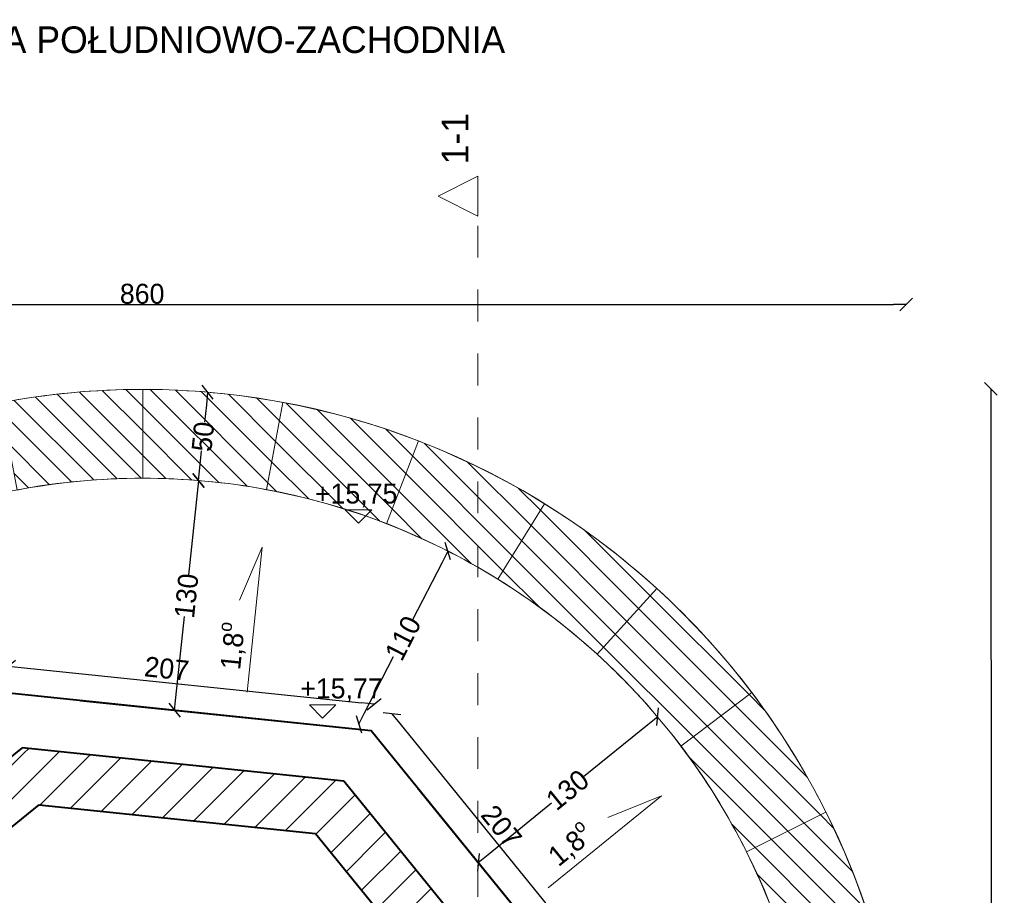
# Model space of a CAD drawing. Header units: millimetres. Extents: x 67877 to 166263, y -957 to 33454.
# Tile 88 of 98: x 114469 to 120015, y 23169 to 28101. Entities that reach past the tile are written whole.
import ezdxf

# ---------------------------------------------------------------- set-up
doc = ezdxf.new("R2010")
doc.units = ezdxf.units.MM
doc.linetypes.add('Przerywana', pattern=[360, 180, -180])
doc.linetypes.add('Wipeout_Contour', pattern=[1000, 0, -1000])
for name, color, linetype, lineweight in [('0_Nr_pióra__1', 7, 'Continuous', 13), ('0_Nr_pióra__61', 251, 'Continuous', 13), ('0_Nr_pióra__7', 7, 'Continuous', 20), ('inw_przekrój _Nr_pióra__101', 253, 'Continuous', 5), ('inw_przekrój _Nr_pióra__61', 251, 'Continuous', 13), ('inw_schody zewnętrzne_Nr_pióra__1', 7, 'Continuous', 13), ('inw_schody zewnętrzne_Nr_pióra__163', 7, 'Continuous', 5), ('inw_schody zewnętrzne_Nr_pióra__168', 7, 'Continuous', 5), ('inw_schody zewnętrzne_Nr_pióra__27', 7, 'Continuous', 40), ('inw_schody zewnętrzne_Nr_pióra__87', 7, 'Continuous', 13), ('inw_ściany zewnętrzne_Nr_pióra__27', 7, 'Continuous', 40), ('inw_ściany zewnętrzne_Nr_pióra__87', 7, 'Continuous', 13)]:
    doc.layers.add(name, color=color, linetype=linetype, lineweight=lineweight)
for name, color, linetype in [('inw_przekrój', 7, 'Continuous'), ('inw_schody zewnętrzne', 7, 'Continuous'), ('inw_wymiarowanie', 7, 'Continuous'), ('inw_ściany zewnętrzne', 7, 'Continuous')]:
    doc.layers.add(name, color=color, linetype=linetype)
doc.styles.add('STYL_AUTOMATYCZNY_1', font='GOTHIC.TTF')
doc.dimstyles.new('STYL_AUTOMATYCZNY__1', dxfattribs={"dimtxt": 112.5, "dimasz": 71.25, "dimexe": 0.18, "dimexo": 0.0625, "dimgap": 0.09, "dimtad": 1, "dimtih": 1, "dimtoh": 1, "dimdec": 0, "dimlfac": 0.1, "dimzin": 0, "dimdsep": 46, "dimtxsty": 'STYL_AUTOMATYCZNY_1', "dimblk": 'ARROWHEAD_6', "dimblk1": 'ARROWHEAD_6', "dimblk2": 'ARROWHEAD_6', "dimcen": 0.09, "dimse1": 1, "dimse2": 1, "dimclrd": 256, "dimclre": 256, "dimclrt": 256, "dimadec": 1, "dimazin": 0, "dimtfac": 1, "dimtdec": 4, "dimtmove": 0, "dimatfit": 3, "dimfxl": 1, "dimtolj": 1, "dimtzin": 0, "dimarcsym": 0})
doc.dimstyles.new('STYL_AUTOMATYCZNY__2', dxfattribs={"dimtxt": 112.5, "dimasz": 71.25, "dimexe": 0.18, "dimexo": 0.0625, "dimgap": 0.09, "dimtad": 1, "dimdec": 0, "dimlfac": 0.1, "dimzin": 0, "dimdsep": 46, "dimtxsty": 'STYL_AUTOMATYCZNY_1', "dimblk": 'ARROWHEAD_6', "dimblk1": 'ARROWHEAD_6', "dimblk2": 'ARROWHEAD_6', "dimcen": 0.09, "dimse1": 1, "dimse2": 1, "dimclrd": 256, "dimclre": 256, "dimclrt": 256, "dimadec": 1, "dimazin": 0, "dimtfac": 1, "dimtdec": 4, "dimtmove": 0, "dimatfit": 3, "dimfxl": 1, "dimtolj": 1, "dimtzin": 0, "dimarcsym": 0})
doc.dimstyles.new('STYL_AUTOMATYCZNY__4', dxfattribs={"dimtxt": 112.5, "dimasz": 71.25, "dimexe": 0.18, "dimexo": 0.0625, "dimgap": 0.09, "dimtad": 1, "dimdec": 0, "dimlfac": 0.1, "dimzin": 0, "dimdsep": 46, "dimtxsty": 'STYL_AUTOMATYCZNY_1', "dimblk": 'ARROWHEAD_6', "dimblk1": 'ARROWHEAD_6', "dimblk2": 'ARROWHEAD_6', "dimcen": 0.09, "dimse1": 1, "dimse2": 1, "dimclrd": 256, "dimclre": 256, "dimclrt": 256, "dimadec": 1, "dimazin": 0, "dimtfac": 1, "dimtdec": 4, "dimtmove": 2, "dimatfit": 3, "dimfxl": 1, "dimtolj": 1, "dimtzin": 0, "dimarcsym": 0})
pattern_1 = [(45, (553500.93, 0), (-95.45941, 95.45941), [])]
pattern_2 = [(135, (553500.93, 0), (68.94291, 68.94291), [])]

# ---------------------------------------------------------------- blocks, each defined once
blk = doc.blocks.new('Ściana_25_4', base_point=(625715, 9077.3))
at = {"linetype": 'Wipeout_Contour', "ltscale": 1877578.498179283}
blk.add_wipeout([(625619.5, 9398.1), (625711.9, 9087.7), (626040.4, 9354.4)], dxfattribs=at).dxf.layer = 'inw_schody zewnętrzne'
at = {"linetype": 'Wipeout_Contour', "ltscale": 1872428.866113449}
blk.add_wipeout([(623968.7, 7672.5), (624297.2, 7939.2), (624012.4, 8093.3)], dxfattribs=at).dxf.layer = 'inw_schody zewnętrzne'
at = {"layer": 'inw_schody zewnętrzne_Nr_pióra__168', "linetype": 'Continuous'}
h = blk.add_hatch(dxfattribs=at)
h.set_pattern_fill('Bloczki_ceramiczne_0004', color=256, style=0, pattern_type=2)
h.set_pattern_definition(pattern_1)
h.paths.add_polyline_path([(625711.9, 9087.7), (625807.3, 8766.9), (626146.8, 9042.5)])
h = blk.add_hatch(dxfattribs=at)
h.set_pattern_fill('Bloczki_ceramiczne_0004', color=256, style=0, pattern_type=2)
h.set_pattern_definition(pattern_1)
h.paths.add_polyline_path([(624252.1, 7504.2), (624591.5, 7779.8), (624297.2, 7939.2)])
at = {"linetype": 'Wipeout_Contour', "ltscale": 1872809.11497564}
blk.add_wipeout([(624012.4, 8093.3), (624297.2, 7939.2), (624340.9, 8360)], dxfattribs=at).dxf.layer = 'inw_schody zewnętrzne'
at = {"layer": 'inw_schody zewnętrzne_Nr_pióra__87', "linetype": 'Continuous', "flags": 128}
blk.add_lwpolyline([(624012.4, 8093.3), (623968.7, 7672.5)], dxfattribs=at)
at = {"linetype": 'Wipeout_Contour', "ltscale": 2499880.404945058}
blk.add_wipeout([(625291, 9131.4), (624340.9, 8360), (624297.2, 7939.2), (625711.9, 9087.7)], dxfattribs=at).dxf.layer = 'inw_schody zewnętrzne'
at = {"layer": 'inw_schody zewnętrzne_Nr_pióra__168', "linetype": 'Continuous'}
h = blk.add_hatch(dxfattribs=at)
h.set_pattern_fill('Bloczki_ceramiczne_0004', color=256, style=0, pattern_type=2)
h.set_pattern_definition(pattern_1)
h.paths.add_polyline_path([(625372.4, 8812.1), (624636.7, 8214.8), (624591.5, 7779.8), (625807.3, 8766.9)])
h = blk.add_hatch(dxfattribs=at)
h.set_pattern_fill('Bloczki_ceramiczne_0004', color=256, style=0, pattern_type=2)
h.set_pattern_definition(pattern_1)
h.paths.add_polyline_path([(624297.2, 7939.2), (624591.5, 7779.8), (624636.7, 8214.8)])
at = {"layer": 'inw_schody zewnętrzne_Nr_pióra__27', "linetype": 'Continuous'}
for p, q in [((625372.4, 8812.1), (624636.7, 8214.8)), ((624636.7, 8214.8), (624297.2, 7939.2)), ((624297.2, 7939.2), (624252.1, 7504.2))]:
    blk.add_line(p, q, dxfattribs=at)
at = {"layer": 'inw_schody zewnętrzne_Nr_pióra__27', "linetype": 'Continuous', "flags": 128}
blk.add_lwpolyline([(624591.5, 7779.8), (625807.3, 8766.9)], dxfattribs=at)
at = {"linetype": 'Wipeout_Contour', "ltscale": 1876825.361504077}
blk.add_wipeout([(625291, 9131.4), (625711.9, 9087.7), (625619.5, 9398.1)], dxfattribs=at).dxf.layer = 'inw_schody zewnętrzne'
at = {"layer": 'inw_schody zewnętrzne_Nr_pióra__168', "linetype": 'Continuous'}
h = blk.add_hatch(dxfattribs=at)
h.set_pattern_fill('Bloczki_ceramiczne_0004', color=256, style=0, pattern_type=2)
h.set_pattern_definition(pattern_1)
h.paths.add_polyline_path([(625372.4, 8812.1), (625807.3, 8766.9), (625711.9, 9087.7)])
at = {"layer": 'inw_schody zewnętrzne_Nr_pióra__27', "linetype": 'Continuous'}
for p, q in [((625711.9, 9087.7), (625372.4, 8812.1)), ((626146.8, 9042.5), (625711.9, 9087.7))]:
    blk.add_line(p, q, dxfattribs=at)
at = {"layer": 'inw_schody zewnętrzne_Nr_pióra__87', "linetype": 'Continuous', "flags": 128}
for points in [[(625619.5, 9398.1), (624012.4, 8093.3)], [(625619.5, 9398.1), (626040.4, 9354.4)]]:
    blk.add_lwpolyline(points, dxfattribs=at)
blk = doc.blocks.new('Ściana_31_4', base_point=(628662.5, 7481.8))
at = {"linetype": 'Wipeout_Contour', "ltscale": 1882658.500933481}
blk.add_wipeout([(627257.6, 9228), (627524.3, 8899.5), (627678.5, 9184.3)], dxfattribs=at).dxf.layer = 'inw_schody zewnętrzne'
at = {"layer": 'inw_schody zewnętrzne_Nr_pióra__168', "linetype": 'Continuous'}
h = blk.add_hatch(dxfattribs=at)
h.set_pattern_fill('Bloczki_ceramiczne_0004', color=256, style=0, pattern_type=2)
h.set_pattern_definition(pattern_1)
h.paths.add_polyline_path([(627089.4, 8944.7), (627365, 8605.2), (627524.3, 8899.5)])
at = {"linetype": 'Wipeout_Contour', "ltscale": 1883340.882586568}
blk.add_wipeout([(627524.3, 8899.5), (627945.2, 8855.8), (627678.5, 9184.3)], dxfattribs=at).dxf.layer = 'inw_schody zewnętrzne'
at = {"layer": 'inw_schody zewnętrzne_Nr_pióra__87', "linetype": 'Continuous', "flags": 128}
blk.add_lwpolyline([(627678.5, 9184.3), (627257.6, 9228)], dxfattribs=at)
at = {"linetype": 'Wipeout_Contour', "ltscale": 2513078.444883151}
blk.add_wipeout([(627945.2, 8855.8), (627524.3, 8899.5), (628672.9, 7484.9), (628716.6, 7905.7)], dxfattribs=at).dxf.layer = 'inw_schody zewnętrzne'
at = {"layer": 'inw_schody zewnętrzne_Nr_pióra__168', "linetype": 'Continuous'}
h = blk.add_hatch(dxfattribs=at)
h.set_pattern_fill('Bloczki_ceramiczne_0004', color=256, style=0, pattern_type=2)
h.set_pattern_definition(pattern_1)
h.paths.add_polyline_path([(627365, 8605.2), (627799.9, 8560.1), (627524.3, 8899.5)])
h = blk.add_hatch(dxfattribs=at)
h.set_pattern_fill('Bloczki_ceramiczne_0004', color=256, style=0, pattern_type=2)
h.set_pattern_definition(pattern_1)
h.paths.add_polyline_path([(627799.9, 8560.1), (627365, 8605.2), (628352.1, 7389.4), (628397.3, 7824.3)])
at = {"layer": 'inw_schody zewnętrzne_Nr_pióra__27', "linetype": 'Continuous'}
for p, q in [((627524.3, 8899.5), (627089.4, 8944.7)), ((627799.9, 8560.1), (627524.3, 8899.5)), ((628397.3, 7824.3), (627799.9, 8560.1)), ((628672.9, 7484.9), (628397.3, 7824.3))]:
    blk.add_line(p, q, dxfattribs=at)
at = {"layer": 'inw_schody zewnętrzne_Nr_pióra__27', "linetype": 'Continuous', "flags": 128}
blk.add_lwpolyline([(627365, 8605.2), (628352.1, 7389.4)], dxfattribs=at)
at = {"layer": 'inw_schody zewnętrzne_Nr_pióra__87', "linetype": 'Continuous', "flags": 128}
blk.add_lwpolyline([(628716.6, 7905.7), (627678.5, 9184.3)], dxfattribs=at)
blk = doc.blocks.new('Ściana_32_4', base_point=(627519.2, 8890))
at = {"layer": 'inw_schody zewnętrzne_Nr_pióra__27', "linetype": 'Continuous', "flags": 128}
blk.add_lwpolyline([(625807.3, 8766.9), (627365, 8605.2)], dxfattribs=at)
at = {"linetype": 'Wipeout_Contour', "ltscale": 2506801.0318021}
blk.add_wipeout([(626040.4, 9354.4), (625711.9, 9087.7), (627524.3, 8899.5), (627257.6, 9228)], dxfattribs=at).dxf.layer = 'inw_schody zewnętrzne'
at = {"layer": 'inw_schody zewnętrzne_Nr_pióra__168', "linetype": 'Continuous'}
h = blk.add_hatch(dxfattribs=at)
h.set_pattern_fill('Bloczki_ceramiczne_0004', color=256, style=0, pattern_type=2)
h.set_pattern_definition(pattern_1)
h.paths.add_polyline_path([(627089.4, 8944.7), (626146.8, 9042.5), (625807.3, 8766.9), (627365, 8605.2)])
at = {"layer": 'inw_schody zewnętrzne_Nr_pióra__27', "linetype": 'Continuous'}
for p, q in [((626146.8, 9042.5), (625711.9, 9087.7)), ((627089.4, 8944.7), (626146.8, 9042.5)), ((627524.3, 8899.5), (627089.4, 8944.7))]:
    blk.add_line(p, q, dxfattribs=at)
at = {"layer": 'inw_schody zewnętrzne_Nr_pióra__87', "linetype": 'Continuous', "flags": 128}
blk.add_lwpolyline([(627257.6, 9228), (626040.4, 9354.4)], dxfattribs=at)
blk = doc.blocks.new('Ściana_33_4', base_point=(630191, 6805.8))
at = {"layer": 'inw_ściany zewnętrzne_Nr_pióra__87', "linetype": 'Continuous'}
for radius in [4300, 3800]:
    blk.add_arc((626391, 6805.8), radius, 0, 180, dxfattribs=at)
blk = doc.blocks.new('Ściana_35_4', base_point=(627089, 10541.1))
at = {"layer": 'inw_schody zewnętrzne_Nr_pióra__163', "linetype": 'Continuous'}
h = blk.add_hatch(dxfattribs=at)
h.set_pattern_fill('Cegła_zwykła_0004', color=256, style=0, pattern_type=2)
h.set_pattern_definition(pattern_2)
h.paths.add_polyline_path([(627180.7, 11032.7, 0.046215), (626390.8, 11105.5), (626391, 10605.5, -0.046215), (627089, 10541.1)])
at = {"layer": 'inw_schody zewnętrzne_Nr_pióra__1', "linetype": 'Continuous', "flags": 128}
for points in [[(626390.8, 11105.5), (626391, 10605.5)], [(627180.7, 11032.7), (627089, 10541.1)]]:
    blk.add_lwpolyline(points, dxfattribs=at)
at = {"layer": 'inw_schody zewnętrzne_Nr_pióra__1', "linetype": 'Continuous'}
for radius in [4300.1, 3800.1]:
    blk.add_arc((626392.3, 6805.4), radius, 79.4362, 90.0204, dxfattribs=at)
blk = doc.blocks.new('Ściana_36_4', base_point=(627763.3, 10349.4))
at = {"layer": 'inw_schody zewnętrzne_Nr_pióra__1', "linetype": 'Continuous'}
h = blk.add_hatch(dxfattribs=at)
h.set_pattern_fill('Cegła_zwykła_0004', color=256, style=0, pattern_type=2)
h.set_pattern_definition(pattern_2)
h.paths.add_polyline_path([(627943.7, 10815.7, 0.046215), (627180.6, 11032.4), (627088.9, 10540.9, -0.046215), (627763.3, 10349.4)])
at = {"layer": 'inw_schody zewnętrzne_Nr_pióra__1', "linetype": 'Continuous', "flags": 128}
for points in [[(627180.6, 11032.4), (627088.9, 10540.9)], [(627943.7, 10815.7), (627763.3, 10349.4)]]:
    blk.add_lwpolyline(points, dxfattribs=at)
at = {"layer": 'inw_schody zewnętrzne_Nr_pióra__1', "linetype": 'Continuous'}
for radius in [4300.1, 3800.1]:
    blk.add_arc((626392.3, 6805.2), radius, 68.8519, 79.4362, dxfattribs=at)
blk = doc.blocks.new('Ściana_37_4', base_point=(628390.9, 10037))
at = {"layer": 'inw_schody zewnętrzne_Nr_pióra__163', "linetype": 'Continuous'}
h = blk.add_hatch(dxfattribs=at)
h.set_pattern_fill('Cegła_zwykła_0004', color=256, style=0, pattern_type=2)
h.set_pattern_definition(pattern_2)
h.paths.add_polyline_path([(628653.8, 10462.2, 0.046215), (627943.6, 10815.4), (627763.2, 10349.1, -0.046215), (628390.9, 10037)])
at = {"layer": 'inw_schody zewnętrzne_Nr_pióra__1', "linetype": 'Continuous', "flags": 128}
for points in [[(627943.6, 10815.4), (627763.2, 10349.1)], [(628653.8, 10462.2), (628390.9, 10037)]]:
    blk.add_lwpolyline(points, dxfattribs=at)
at = {"layer": 'inw_schody zewnętrzne_Nr_pióra__1', "linetype": 'Continuous'}
for radius in [4300.1, 3800.1]:
    blk.add_arc((626392.2, 6804.9), radius, 58.2677, 68.8519, dxfattribs=at)
blk = doc.blocks.new('Ściana_38_4', base_point=(628950.4, 9614.7))
at = {"layer": 'inw_schody zewnętrzne_Nr_pióra__1', "linetype": 'Continuous'}
h = blk.add_hatch(dxfattribs=at)
h.set_pattern_fill('Cegła_zwykła_0004', color=256, style=0, pattern_type=2)
h.set_pattern_definition(pattern_2)
h.paths.add_polyline_path([(629287, 9984.4, 0.046215), (628653.7, 10462), (628390.7, 10036.8, -0.046215), (628950.4, 9614.7)])
at = {"layer": 'inw_schody zewnętrzne_Nr_pióra__1', "linetype": 'Continuous', "flags": 128}
for points in [[(628653.7, 10462), (628390.7, 10036.8)], [(629287, 9984.4), (628950.4, 9614.7)]]:
    blk.add_lwpolyline(points, dxfattribs=at)
at = {"layer": 'inw_schody zewnętrzne_Nr_pióra__1', "linetype": 'Continuous'}
for radius in [4300.1, 3800.1]:
    blk.add_arc((626392, 6804.7), radius, 47.6834, 58.2677, dxfattribs=at)
blk = doc.blocks.new('Ściana_39_4', base_point=(629422.8, 9096.7))
at = {"layer": 'inw_schody zewnętrzne_Nr_pióra__163', "linetype": 'Continuous'}
h = blk.add_hatch(dxfattribs=at)
h.set_pattern_fill('Cegła_zwykła_0004', color=256, style=0, pattern_type=2)
h.set_pattern_definition(pattern_2)
h.paths.add_polyline_path([(629821.6, 9398.3, 0.046215), (629286.8, 9984.2), (628950.2, 9614.5, -0.046215), (629422.8, 9096.7)])
at = {"layer": 'inw_schody zewnętrzne_Nr_pióra__1', "linetype": 'Continuous', "flags": 128}
for points in [[(629286.8, 9984.2), (628950.2, 9614.5)], [(629821.6, 9398.3), (629422.8, 9096.7)]]:
    blk.add_lwpolyline(points, dxfattribs=at)
at = {"layer": 'inw_schody zewnętrzne_Nr_pióra__1', "linetype": 'Continuous'}
for radius in [4300.1, 3800.1]:
    blk.add_arc((626391.9, 6804.5), radius, 37.0991, 47.6834, dxfattribs=at)
blk = doc.blocks.new('Ściana_40_4', base_point=(629792.1, 8500.9))
at = {"layer": 'inw_schody zewnętrzne_Nr_pióra__1', "linetype": 'Continuous'}
h = blk.add_hatch(dxfattribs=at)
h.set_pattern_fill('Cegła_zwykła_0004', color=256, style=0, pattern_type=2)
h.set_pattern_definition(pattern_2)
h.paths.add_polyline_path([(630239.5, 8724.1, 0.046215), (629821.4, 9398.2), (629422.6, 9096.6, -0.046215), (629792.1, 8500.9)])
at = {"layer": 'inw_schody zewnętrzne_Nr_pióra__1', "linetype": 'Continuous', "flags": 128}
for points in [[(629821.4, 9398.2), (629422.6, 9096.6)], [(630239.5, 8724.1), (629792.1, 8500.9)]]:
    blk.add_lwpolyline(points, dxfattribs=at)
at = {"layer": 'inw_schody zewnętrzne_Nr_pióra__1', "linetype": 'Continuous'}
for radius in [4300.1, 3800.1]:
    blk.add_arc((626391.7, 6804.4), radius, 26.5149, 37.0991, dxfattribs=at)
blk = doc.blocks.new('Ściana_41_4', base_point=(630045.6, 7847.3))
at = {"layer": 'inw_schody zewnętrzne_Nr_pióra__163', "linetype": 'Continuous'}
h = blk.add_hatch(dxfattribs=at)
h.set_pattern_fill('Cegła_zwykła_0004', color=256, style=0, pattern_type=2)
h.set_pattern_definition(pattern_2)
h.paths.add_polyline_path([(630526.4, 7984.5, 0.046215), (630239.3, 8724), (629791.9, 8500.8, -0.046215), (630045.6, 7847.3)])
at = {"layer": 'inw_schody zewnętrzne_Nr_pióra__1', "linetype": 'Continuous', "flags": 128}
for points in [[(630239.3, 8724), (629791.9, 8500.8)], [(630526.4, 7984.5), (630045.6, 7847.3)]]:
    blk.add_lwpolyline(points, dxfattribs=at)
at = {"layer": 'inw_schody zewnętrzne_Nr_pióra__1', "linetype": 'Continuous'}
for radius in [4300.1, 3800.1]:
    blk.add_arc((626391.4, 6804.3), radius, 15.9306, 26.5149, dxfattribs=at)
blk = doc.blocks.new('Ściana_68_4', base_point=(626391, 10605.8))
at = {"layer": 'inw_schody zewnętrzne_Nr_pióra__1', "linetype": 'Continuous'}
h = blk.add_hatch(dxfattribs=at)
h.set_pattern_fill('Cegła_zwykła_0004', color=256, style=0, pattern_type=2)
h.set_pattern_definition(pattern_2)
h.paths.add_polyline_path([(626390.8, 11105.8, 0.046807), (625591, 11030.5), (625684.1, 10539.2, -0.046807), (626391, 10605.8)])
at = {"layer": 'inw_schody zewnętrzne_Nr_pióra__1', "linetype": 'Continuous', "flags": 128}
for points in [[(626390.8, 11105.8), (626391, 10605.8)], [(625591, 11030.5), (625684.1, 10539.2)]]:
    blk.add_lwpolyline(points, dxfattribs=at)
at = {"layer": 'inw_schody zewnętrzne_Nr_pióra__1', "linetype": 'Continuous'}
for radius in [4300.1, 3800.1]:
    blk.add_arc((626392.3, 6805.7), radius, 90.0204, 100.7399, dxfattribs=at)
blk = doc.blocks.new('ARROWHEAD_6')
at = {"linetype": 'Continuous'}
for p, q in [((0, 0), (-1, 0)), ((-0.5, -0.5), (0.5, 0.5))]:
    blk.add_line(p, q, dxfattribs=at)
blk = doc.blocks.new('*D120')
at = {"layer": 'Defpoints', "color": 0}
for p in [(116880, 25107.7), (116943.8, 25074.8), (116449.1, 24097.3)]:
    blk.add_point(p, dxfattribs=at)
at = {"layer": 'inw_wymiarowanie', "linetype": 'Continuous', "lineweight": -2}
for p, q in [((116847.4, 25044.3), (116681.4, 24721.4)), ((116411.7, 24196.7), (116574.7, 24513.9))]:
    blk.add_line(p, q, dxfattribs=at)
at = {"layer": 'inw_wymiarowanie', "lineweight": -2, "xscale": 71.25, "yscale": 71.25, "zscale": 71.25}
for p, rotation in [((116880, 25107.7), 62.79324085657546), ((116379.1, 24133.3), 242.7932408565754)]:
    blk.add_blockref('ARROWHEAD_6', p, dxfattribs=dict(at, rotation=rotation))
at = {"layer": 'inw_wymiarowanie', "insert": (116628.1, 24617.7), "char_height": 112.5, "attachment_point": 5, "rotation": 62.7932, "style": 'STYL_AUTOMATYCZNY_1'}
blk.add_mtext('\\A1;110', dxfattribs=at)
blk = doc.blocks.new('*D121')
at = {"layer": 'Defpoints', "color": 0}
for p in [(118115, 24109.9), (116618.3, 23889), (117051.9, 23354.9)]:
    blk.add_point(p, dxfattribs=at)
at = {"layer": 'inw_wymiarowanie', "linetype": 'Continuous', "lineweight": -2}
for p, q in [((118006.8, 24130.2), (117645.1, 23836.5)), ((117107.2, 23399.8), (117464, 23689.5))]:
    blk.add_line(p, q, dxfattribs=at)
at = {"layer": 'inw_wymiarowanie', "lineweight": -2, "xscale": 71.25, "yscale": 71.25, "zscale": 71.25}
for p, rotation in [((118062.1, 24175.1), 39.07253917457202), ((117051.9, 23354.9), 219.072539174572)]:
    blk.add_blockref('ARROWHEAD_6', p, dxfattribs=dict(at, rotation=rotation))
at = {"layer": 'inw_wymiarowanie', "insert": (117554.5, 23763), "char_height": 112.5, "attachment_point": 5, "rotation": 39.0725, "style": 'STYL_AUTOMATYCZNY_1'}
blk.add_mtext('\\A1;130', dxfattribs=at)
blk = doc.blocks.new('Wymiary_31_4', base_point=(627404.5, 9254.7))
at = {"layer": '0_Nr_pióra__1', "linetype": 'Continuous'}
for p, q in [((627404.5, 9254.7), (627329.5, 9329.7)), ((627329.5, 9329.7), (627479.5, 9329.7)), ((627479.5, 9329.7), (627404.5, 9254.7))]:
    blk.add_line(p, q, dxfattribs=at)
at = {"layer": '0_Nr_pióra__1', "insert": (627278.2, 9344.7), "char_height": 112.5, "attachment_point": 7, "style": 'STYL_AUTOMATYCZNY_1'}
blk.add_mtext('\\A1;{\\pql;\\fCentury Gothic|b0|i0|c238|p34;+15,77}', dxfattribs=at)
blk = doc.blocks.new('Wymiary_35_4', base_point=(627606.8, 10352.1))
at = {"layer": '0_Nr_pióra__1', "linetype": 'Continuous'}
for p, q in [((627606.8, 10352.1), (627531.8, 10427.1)), ((627531.8, 10427.1), (627681.8, 10427.1)), ((627681.8, 10427.1), (627606.8, 10352.1))]:
    blk.add_line(p, q, dxfattribs=at)
at = {"layer": '0_Nr_pióra__1', "insert": (627361.1, 10442.1), "char_height": 112.5, "attachment_point": 7, "style": 'STYL_AUTOMATYCZNY_1'}
blk.add_mtext('\\A1;{\\pql;\\fCentury Gothic|b0|i0|c238|p34;+15,75}', dxfattribs=at)
blk = doc.blocks.new('*D128')
at = {"layer": 'Defpoints', "color": 0}
for p in [(115038.6, 26054.2), (114980.3, 25557.6), (115475.6, 25506.1)]:
    blk.add_point(p, dxfattribs=at)
at = {"layer": 'inw_wymiarowanie', "linetype": 'Continuous', "lineweight": -2}
for p, q in [((115519.9, 25932.6), (115509.6, 25833.4)), ((115483, 25577), (115492.8, 25671.9))]:
    blk.add_line(p, q, dxfattribs=at)
at = {"layer": 'inw_wymiarowanie', "lineweight": -2, "xscale": 71.25, "yscale": 71.25, "zscale": 71.25}
for p, rotation in [((115527.3, 26003.4), 84.07253917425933), ((115475.6, 25506.1), 264.0725391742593)]:
    blk.add_blockref('ARROWHEAD_6', p, dxfattribs=dict(at, rotation=rotation))
at = {"layer": 'inw_wymiarowanie', "insert": (115501.2, 25752.7), "char_height": 112.5, "attachment_point": 5, "rotation": 84.0725, "style": 'STYL_AUTOMATYCZNY_1'}
blk.add_mtext('\\A1;50', dxfattribs=at)
blk = doc.blocks.new('*D129')
at = {"layer": 'Defpoints', "color": 0}
for p in [(114980.3, 25557.6), (115341.3, 24212.3), (115419.6, 24204.2)]:
    blk.add_point(p, dxfattribs=at)
at = {"layer": 'inw_wymiarowanie', "linetype": 'Continuous', "lineweight": -2}
for p, q in [((115468.3, 25435.3), (115420.2, 24972.1)), ((115348.7, 24283.2), (115396.1, 24740.1))]:
    blk.add_line(p, q, dxfattribs=at)
at = {"layer": 'inw_wymiarowanie', "lineweight": -2, "xscale": 71.25, "yscale": 71.25, "zscale": 71.25}
for p, rotation in [((115475.6, 25506.1), 84.07253917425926), ((115341.3, 24212.3), 264.0725391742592)]:
    blk.add_blockref('ARROWHEAD_6', p, dxfattribs=dict(at, rotation=rotation))
at = {"layer": 'inw_wymiarowanie', "insert": (115408.1, 24856.1), "char_height": 112.5, "attachment_point": 5, "rotation": 84.0725, "style": 'STYL_AUTOMATYCZNY_1'}
blk.add_mtext('\\A1;130', dxfattribs=at)
blk = doc.blocks.new('*D136')
at = {"layer": 'Defpoints', "color": 0}
for p in [(119461.7, 26497.5), (119461.7, 21469), (110861.5, 21458.5)]:
    blk.add_point(p, dxfattribs=at)
at = {"layer": 'inw_wymiarowanie', "linetype": 'Continuous', "lineweight": -2}
blk.add_line((110932.7, 26497.5), (119390.4, 26497.5), dxfattribs=at)
at = {"layer": 'inw_wymiarowanie', "lineweight": -2, "xscale": 71.25, "yscale": 71.25, "zscale": 71.25, "rotation": 180}
blk.add_blockref('ARROWHEAD_6', (110861.5, 26497.5), dxfattribs=at)
at = {"layer": 'inw_wymiarowanie', "lineweight": -2, "xscale": 71.25, "yscale": 71.25, "zscale": 71.25}
blk.add_blockref('ARROWHEAD_6', (119461.7, 26497.5), dxfattribs=at)
at = {"layer": 'inw_wymiarowanie', "insert": (115158.4, 26556.7), "char_height": 112.5, "attachment_point": 5, "style": 'STYL_AUTOMATYCZNY_1'}
blk.add_mtext('\\A1;860', dxfattribs=at)
blk = doc.blocks.new('*D137')
at = {"layer": 'Defpoints', "color": 0}
for p in [(115161.4, 26018.8), (115166.8, 17418.5), (119943.4, 17421.5)]:
    blk.add_point(p, dxfattribs=at)
at = {"layer": 'inw_wymiarowanie', "linetype": 'Continuous', "lineweight": -2}
for p, q in [((119938, 25950.5), (119940.6, 21850)), ((119943.3, 17492.8), (119940.7, 21599.7))]:
    blk.add_line(p, q, dxfattribs=at)
at = {"layer": 'inw_wymiarowanie', "lineweight": -2, "xscale": 71.25, "yscale": 71.25, "zscale": 71.25}
for p, rotation in [((119937.9, 26021.8), 90.03618933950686), ((119943.4, 17421.5), 270.0361893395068)]:
    blk.add_blockref('ARROWHEAD_6', p, dxfattribs=dict(at, rotation=rotation))
at = {"layer": 'inw_wymiarowanie', "insert": (119940.6, 21724.8), "char_height": 112.5, "attachment_point": 5, "rotation": 270.0362, "style": 'STYL_AUTOMATYCZNY_1'}
blk.add_mtext('\\A1;860', dxfattribs=at)
blk = doc.blocks.new('*D138')
at = {"layer": 'Defpoints', "color": 0}
for p in [(115161.4, 26018.8), (110561, 17415.6), (115166.8, 17418.5)]:
    blk.add_point(p, dxfattribs=at)
at = {"layer": 'inw_wymiarowanie', "linetype": 'Continuous', "lineweight": -2}
for p, q in [((110555.6, 25944.6), (110558.2, 21844)), ((110561, 17486.9), (110558.4, 21593.8))]:
    blk.add_line(p, q, dxfattribs=at)
at = {"layer": 'inw_wymiarowanie', "lineweight": -2, "xscale": 71.25, "yscale": 71.25, "zscale": 71.25}
for p, rotation in [((110555.6, 26015.9), 90.03618933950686), ((110561, 17415.6), 270.0361893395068)]:
    blk.add_blockref('ARROWHEAD_6', p, dxfattribs=dict(at, rotation=rotation))
at = {"layer": 'inw_wymiarowanie', "insert": (110558.3, 21718.9), "char_height": 112.5, "attachment_point": 5, "rotation": 270.0362, "style": 'STYL_AUTOMATYCZNY_1'}
blk.add_mtext('\\A1;860', dxfattribs=at)
blk = doc.blocks.new('*D147')
at = {"layer": 'Defpoints', "color": 0}
for p in [(114390.1, 24311.1), (116464.6, 24246.5), (116449.1, 24097.3)]:
    blk.add_point(p, dxfattribs=at)
at = {"layer": 'inw_wymiarowanie', "linetype": 'Continuous', "lineweight": -2}
blk.add_line((114476.5, 24452.9), (116393.7, 24253.9), dxfattribs=at)
at = {"layer": 'inw_wymiarowanie', "lineweight": -2, "xscale": 71.25, "yscale": 71.25, "zscale": 71.25}
for p, rotation in [((114405.6, 24460.3), 174.0725391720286), ((116464.6, 24246.5), 354.0725391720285)]:
    blk.add_blockref('ARROWHEAD_6', p, dxfattribs=dict(at, rotation=rotation))
at = {"layer": 'inw_wymiarowanie', "insert": (115296.9, 24445.8), "char_height": 112.5, "attachment_point": 5, "rotation": 354.0725, "style": 'STYL_AUTOMATYCZNY_1'}
blk.add_mtext('\\A1;207', dxfattribs=at)
blk = doc.blocks.new('*D148')
at = {"layer": 'Defpoints', "color": 0}
for p in [(116449.1, 24097.3), (117870.3, 22584.8), (117753.9, 22490.2)]:
    blk.add_point(p, dxfattribs=at)
at = {"layer": 'inw_wymiarowanie', "linetype": 'Continuous', "lineweight": -2}
blk.add_line((116610.5, 24136.5), (117825.4, 22640.1), dxfattribs=at)
at = {"layer": 'inw_wymiarowanie', "lineweight": -2, "xscale": 71.25, "yscale": 71.25, "zscale": 71.25}
for p, rotation in [((116565.6, 24191.8), 129.0725391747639), ((117870.3, 22584.8), 309.0725391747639)]:
    blk.add_blockref('ARROWHEAD_6', p, dxfattribs=dict(at, rotation=rotation))
at = {"layer": 'inw_wymiarowanie', "insert": (117182.2, 23557.3), "char_height": 112.5, "attachment_point": 5, "rotation": 309.0725, "style": 'STYL_AUTOMATYCZNY_1'}
blk.add_mtext('\\A1;207', dxfattribs=at)
blk = doc.blocks.new('Elewacja_35_4', base_point=(632152.3, 13188.1))
at = {"layer": '0_Nr_pióra__61', "insert": (628432.7, 12998.2), "char_height": 150, "attachment_point": 9, "style": 'STYL_AUTOMATYCZNY_1'}
blk.add_mtext('\\A1;{\\pqr;\\pt0;\\fCentury Gothic|b0|i0|c238|p34;ELEWACJA POŁUDNIOWO-ZACHODNIA}', dxfattribs=at)
at = {"linetype": 'Wipeout_Contour', "ltscale": 1873126.01029394}
blk.add_wipeout([(624350.1, 13188.1), (624125.1, 13188.1), (624237.6, 12963.1)], dxfattribs=at)
at = {"layer": '0_Nr_pióra__61', "linetype": 'Continuous', "flags": 128}
blk.add_lwpolyline([(624350.1, 13188.1), (624125.1, 13188.1), (624237.6, 12963.1)], close=True, dxfattribs=at)
blk = doc.blocks.new('Płaszczyzna odcinająca_12_4', base_point=(628279.3, 1295.5))
at = {"layer": 'inw_przekrój _Nr_pióra__101', "linetype": 'Przerywana'}
blk.add_line((628279.3, 1408), (628279.3, 12080.9), dxfattribs=at)
at = {"layer": 'inw_przekrój _Nr_pióra__61', "insert": (628225.5, 12373.4), "char_height": 150, "attachment_point": 7, "rotation": 90, "style": 'STYL_AUTOMATYCZNY_1'}
blk.add_mtext('\\A1;{\\pql;\\pt0;\\fCentury Gothic|b0|i0|c238|p34;1-1}', dxfattribs=at)
at = {"linetype": 'Wipeout_Contour', "ltscale": 1884967.411792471}
blk.add_wipeout([(628279.3, 12305.9), (628054.3, 12193.4), (628279.3, 12080.9)], dxfattribs=at).dxf.layer = 'inw_przekrój'
at = {"layer": 'inw_przekrój _Nr_pióra__61', "linetype": 'Continuous', "flags": 128}
blk.add_lwpolyline([(628279.3, 12305.9), (628279.3, 12080.9), (628054.3, 12193.4)], close=True, dxfattribs=at)

msp = doc.modelspace()

# ---------------------------------------------------------------- linework, layer by layer
at = {"layer": 'inw_ściany zewnętrzne_Nr_pióra__87', "linetype": 'Continuous', "flags": 128}
msp.add_lwpolyline([(115749.864, 24312.937), (115834.765, 25130.678), (115707.38, 24831.11)], dxfattribs=at)

# ---------------------------------------------------------------- block references
msp.add_blockref('Elewacja_35_4', (120922.926, 28101.134))
at = {"linetype": 'Continuous'}
msp.add_blockref('Wymiary_35_4', (116377.403, 25265.077), dxfattribs=at)
at = {"layer": 'inw_schody zewnętrzne'}
for name, p in [('Ściana_68_4', (115161.574, 25518.772)), ('Ściana_35_4', (115859.609, 25454.11)), ('Ściana_36_4', (116533.891, 25262.337)), ('Ściana_37_4', (117161.476, 24949.973)), ('Ściana_38_4', (117721.007, 24527.648)), ('Ściana_39_4', (118193.445, 24009.733)), ('Ściana_25_4', (114485.581, 23990.32)), ('Ściana_40_4', (118562.713, 23413.852)), ('Ściana_31_4', (117433.123, 22394.765)), ('Ściana_41_4', (118816.247, 22760.282))]:
    msp.add_blockref(name, p, dxfattribs=at)

# ---------------------------------------------------------------- texts
at = {"layer": '0_Nr_pióra__7', "linetype": 'Continuous', "insert": (115756.211, 24563.694), "char_height": 112.5, "attachment_point": 8, "rotation": 84.072539, "style": 'STYL_AUTOMATYCZNY_1'}
msp.add_mtext('\\A1;{\\pqc;\\fCentury Gothic|b0|i0|c238|p34;1,8\\fCentury Gothic|b0|i0|c238|p34;\\A1{\\H.66x;\\So^  ;}}', dxfattribs=at)

# ---------------------------------------------------------------- dimensions: what is measured, and where the dimension line sits
at = {"layer": 'inw_wymiarowanie', "linetype": 'Continuous'}
dim = msp.add_linear_dim(base=(115475.622, 25506.137), p1=(115038.576, 26054.156), p2=(114980.291, 25557.565), angle=264.072539, dimstyle='STYL_AUTOMATYCZNY__2', dxfattribs=at)
dim.commit()
dim.dimension.update_dxf_attribs({"geometry": '*D128', "text_midpoint": (115501.218, 25752.672), "dimtype": 160, "text_rotation": 84.072539})

# ---------------------------------------------------------------- next in the draw order: linework, layer by layer
at = {"layer": 'inw_ściany zewnętrzne_Nr_pióra__87', "linetype": 'Continuous', "flags": 128}
msp.add_lwpolyline([(117444.875, 23211.422), (118083.14, 23729.618), (117781.238, 23607.866)], dxfattribs=at)

# ---------------------------------------------------------------- next in the draw order: block references
at = {"layer": 'inw_schody zewnętrzne'}
msp.add_blockref('Ściana_32_4', (116289.803, 23802.998), dxfattribs=at)

# ---------------------------------------------------------------- next in the draw order: texts
at = {"layer": '0_Nr_pióra__7', "linetype": 'Continuous', "insert": (117626.676, 23384.246), "char_height": 112.5, "attachment_point": 8, "rotation": 39.072539, "style": 'STYL_AUTOMATYCZNY_1'}
msp.add_mtext('\\A1;{\\pqc;\\fCentury Gothic|b0|i0|c238|p34;1,8\\fCentury Gothic|b0|i0|c238|p34;\\A1{\\H.66x;\\So^  ;}}', dxfattribs=at)

# ---------------------------------------------------------------- next in the draw order: dimensions: what is measured, and where the dimension line sits
at = {"layer": 'inw_wymiarowanie', "linetype": 'Continuous'}
for base, p1, p2, angle, dimstyle, picture, middle, turn in [((116879.969, 25107.654), (116449.115, 24097.304), (116943.801, 25074.839), 62.793241, 'STYL_AUTOMATYCZNY__2', '*D120', (116628.071, 24617.656), 62.793241), ((117870.332, 22584.764), (116449.115, 24097.304), (117753.879, 22490.219), 309.072539, 'STYL_AUTOMATYCZNY__4', '*D148', (117182.178, 23557.307), 309.072539), ((117051.861, 23354.899), (118115.003, 24109.924), (116618.255, 23888.974), 219.072539, 'STYL_AUTOMATYCZNY__2', '*D121', (117554.512, 23762.992), 39.072539)]:
    dim = msp.add_linear_dim(base=base, p1=p1, p2=p2, angle=angle, dimstyle=dimstyle, dxfattribs=at)
    dim.commit()
    dim.dimension.update_dxf_attribs({"geometry": picture, "text_midpoint": middle, "dimtype": 160, "text_rotation": turn})

# ---------------------------------------------------------------- next in the draw order: linework, layer by layer
at = {"layer": '0_Nr_pióra__1', "linetype": 'Continuous'}
msp.add_circle((115161.574, 21718.772), 3800, dxfattribs=at)
at = {"layer": 'inw_ściany zewnętrzne_Nr_pióra__27', "linetype": 'Continuous', "flags": 128}
msp.add_lwpolyline([(114390.127, 24311.077), (116449.115, 24097.304), (117753.879, 22490.219), (117540.106, 20431.231), (115933.021, 19126.466), (115675.14, 19153.241)], dxfattribs=at)

# ---------------------------------------------------------------- next in the draw order: block references
at = {"linetype": 'Continuous'}
msp.add_blockref('Wymiary_31_4', (116175.111, 24167.673), dxfattribs=at)
at = {"layer": 'inw_ściany zewnętrzne'}
msp.add_blockref('Ściana_33_4', (118961.574, 21718.772), dxfattribs=at)

# ---------------------------------------------------------------- next in the draw order: dimensions: what is measured, and where the dimension line sits
at = {"layer": 'inw_wymiarowanie', "linetype": 'Continuous'}
dim = msp.add_linear_dim(base=(119461.699, 26497.522), p1=(110861.456, 21458.543), p2=(119461.699, 21469.039), dimstyle='STYL_AUTOMATYCZNY__1', dxfattribs=at)
dim.commit()
dim.dimension.update_dxf_attribs({"geometry": '*D136', "text_midpoint": (115158.401, 26497.522), "dimtype": 160})
for base, p1, p2, angle, dimstyle, picture, middle, turn in [((110561.014, 17415.612), (115161.396, 26018.772), (115166.828, 17418.521), 270.036189, 'STYL_AUTOMATYCZNY__2', '*D138', (110558.296, 21718.914), 270.036189), ((119943.363, 17421.538), (115161.396, 26018.772), (115166.828, 17418.521), 270.036189, 'STYL_AUTOMATYCZNY__2', '*D137', (119940.644, 21724.84), 270.036189), ((115341.292, 24212.323), (114980.291, 25557.565), (115419.621, 24204.19), 264.072539, 'STYL_AUTOMATYCZNY__2', '*D129', (115408.129, 24856.071), 84.072539), ((116464.606, 24246.502), (114390.127, 24311.077), (116449.115, 24097.304), 354.072539, 'STYL_AUTOMATYCZNY__4', '*D147', (115296.851, 24445.839), 354.072539)]:
    dim = msp.add_linear_dim(base=base, p1=p1, p2=p2, angle=angle, dimstyle=dimstyle, dxfattribs=at)
    dim.commit()
    dim.dimension.update_dxf_attribs({"geometry": picture, "text_midpoint": middle, "dimtype": 160, "text_rotation": turn})

# ---------------------------------------------------------------- next in the draw order: block references
at = {"layer": 'inw_przekrój'}
msp.add_blockref('Płaszczyzna odcinająca_12_4', (117049.924, 16208.511), dxfattribs=at)

doc.saveas('drawing.dxf')
